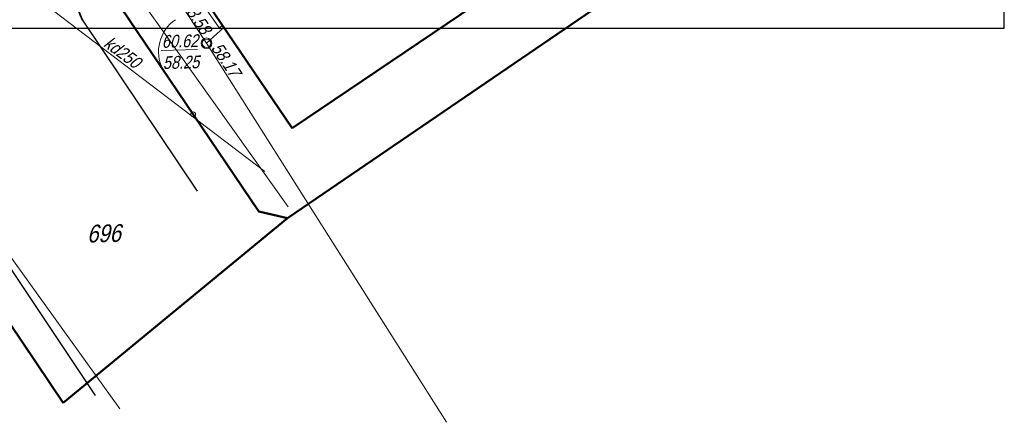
# Model space of a CAD drawing. Header units: metres. Extents: x 5515053 to 5515176, y 5844635 to 5844761.
# Tile 2 of 8: x 5515107 to 5515176, y 5844635 to 5844664. Entities that reach past the tile are written whole.
import ezdxf
from ezdxf.enums import TextEntityAlignment as Align

# ---------------------------------------------------------------- set-up
doc = ezdxf.new("R2010")
doc.units = ezdxf.units.M
doc.header["$LTSCALE"] = 1000
doc.header["$MEASUREMENT"] = 0
for name, pattern in [('0.5_0.5', [1, 0.5, -0.5]), ('1', [0]), ('BUD', [0]), ('GDE', [0]), ('KOJ', [0]), ('UPK', [0]), ('UPT', [0]), ('UPW', [0]), ('WSQ', [1.75, 1.25, -0.5])]:
    doc.linetypes.add(name, pattern=pattern)
doc.layers.get('0').update_dxf_attribs({"color": 250, "linetype": 'CONTINUOUS', "lineweight": 30})
doc.layers.add('!KZ_GRANICE', color=40, linetype='0.5_0.5')
doc.layers.add('!KZ_MAPA', color=253, linetype='0.5_0.5')
for name, color, linetype, lineweight in [('EBU_L_1', 7, '1', 50), ('EDZ_L_1', 30, 'GDE', 50), ('EDZ_T_1', 7, 'CONTINUOUS', 25), ('SDR_L_1', 7, '1', 25), ('SDR_R_L_1', 7, '1', 35), ('SZO_R_L_1', 7, '1', 18), ('UKKA_T_2', 14, 'CONTINUOUS', 18), ('UKKD_R_L_1', 14, '1', 18), ('UKKD_R_T_2', 14, 'CONTINUOUS', 18), ('UKKD_R_T_4', 14, 'CONTINUOUS', 18), ('UKKS_R_L_1', 14, '1', 18), ('UKKS_R_T_6', 14, 'CONTINUOUS', 0), ('UKKS_T_3', 14, 'CONTINUOUS', 18), ('UTTM_L_1', 30, '1', 18), ('UTTM_R_L_1', 30, '1', 18), ('UWWO_R_L_1', 5, '1', 18), ('WUK_L_1', 15, '1', 18)]:
    doc.layers.add(name, color=color, linetype=linetype, lineweight=lineweight)
doc.styles.get("Standard").update_dxf_attribs({"font": 'ARIALN.TTF', "width": 0.75})

# ---------------------------------------------------------------- blocks, each defined once
blk = doc.blocks.new('WLZ')
blk.add_circle((0, 0), 0.3)
blk = doc.blocks.new('UKK')
blk.add_circle((0, 0), 0.375)
blk = doc.blocks.new('MAPA')
at = {"layer": 'EBU_L_1', "color": 251, "linetype": '1'}
blk.add_line((62.296, -104.932), (94.669, -83.059), dxfattribs=at)
at = {"layer": 'EBU_L_1', "color": 251, "linetype": 'BUD', "lineweight": 50}
blk.add_line((62.296, -104.932), (52.893, -91.055), dxfattribs=at)
at = {"layer": 'EDZ_L_1', "color": 251, "linetype": 'GDE'}
for p, q in [((111.2, -77.69), (61.96, -111.29)), ((47.09, -91.8), (59.931, -110.818)), ((46.08, -124.351), (33.04, -104.977)), ((61.96, -111.29), (46.08, -124.351)), ((61.96, -111.29), (59.931, -110.818))]:
    blk.add_line(p, q, dxfattribs=at)
at = {"layer": 'SDR_L_1', "color": 251, "linetype": 'KOJ', "lineweight": 25}
for p, q in [((47.456, -97.292), (55.567, -109.378)), ((48.389, -123.847), (36.32, -105.792))]:
    blk.add_line(p, q, dxfattribs=at)
at = {"layer": 'SDR_R_L_1', "color": 251, "linetype": 'KOJ', "lineweight": 35}
blk.add_arc((52.159, -95.004), 5.23, 135.49736, 205.94403, dxfattribs=at)
at = {"layer": 'SZO_R_L_1', "color": 251, "linetype": '1'}
for p, q in [((53.148, -100.772), (55.291, -103.943)), ((55.291, -103.943), (57.435, -107.114))]:
    blk.add_line(p, q, dxfattribs=at)
blk.add_circle((55.291, -103.943), 0.17, dxfattribs=at)
blk.add_arc((55.571, -99.515), 2.73, 123.9466, 207.41456, dxfattribs=at)
at = {"layer": 'UKKD_R_L_1', "color": 251, "linetype": 'UPK', "lineweight": 18}
blk.add_line((41.735, -93.824), (60.366, -107.987), dxfattribs=at)
at = {"layer": 'UKKS_R_L_1', "color": 251, "linetype": 'UPK', "lineweight": 18}
for q in [(46.72, -84.466), (57.46, -97.792), (73.229, -125.734)]:
    blk.add_line((56.236, -98.92), q, dxfattribs=at)
at = {"layer": 'UTTM_L_1', "color": 251, "linetype": 'UPT', "lineweight": 18}
blk.add_line((50.101, -124.788), (38.382, -108.485), dxfattribs=at)
at = {"layer": 'UTTM_R_L_1', "color": 251, "linetype": 'UPT', "lineweight": 18}
blk.add_line((48.969, -92.196), (62.024, -110.479), dxfattribs=at)
at = {"layer": 'UWWO_R_L_1', "color": 251, "linetype": 'UPW', "lineweight": 18}
for p, q in [((57.121, -97.819), (47.517, -83.918)), ((57.377, -97.664), (57.121, -97.819))]:
    blk.add_line(p, q, dxfattribs=at)
at = {"layer": 'WUK_L_1', "color": 251, "linetype": 'WSQ', "lineweight": 18}
blk.add_line((46.08, -124.351), (33.04, -104.977), dxfattribs=at)
at = {"layer": 'UKKA_T_2', "color": 251, "rotation": 1.322970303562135}
blk.add_blockref('WLZ', (56.236, -98.92), dxfattribs=at)
at = {"layer": 'UKKS_T_3', "color": 251, "rotation": 1.322970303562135}
blk.add_blockref('UKK', (56.236, -98.92), dxfattribs=at)
at = {"layer": 'EDZ_T_1', "color": 251, "oblique": 15}
blk.add_text('696', height=1.25, rotation=1.32297, dxfattribs=at).set_placement((48.964, -112.367), align=Align.MIDDLE)
at = {"layer": 'UKKD_R_T_2', "color": 251, "oblique": 15}
blk.add_text('kd250', height=0.9, rotation=323.6331, dxfattribs=at).set_placement((50.017, -99.924), align=Align.CENTER)
at = {"layer": 'UKKD_R_T_4', "color": 251, "oblique": 15}
blk.add_text('%%U60.62', height=0.9, rotation=1.32297, dxfattribs=at).set_placement((53.072, -99.243))
blk.add_text('58.25', height=0.9, rotation=1.32297, dxfattribs=at).set_placement((53.126, -99.842), align=Align.TOP_LEFT)
at = {"layer": 'UKKS_R_T_6', "color": 251, "oblique": 15}
blk.add_text('58.58', height=0.9, rotation=303.36307, dxfattribs=at).set_placement((55.873, -98.368), align=Align.RIGHT)
blk.add_text('58.17', height=0.9, rotation=303.67307, dxfattribs=at).set_placement((56.524, -99.254))
blk = doc.blocks.new('GRANICE')
at = {"layer": 'EDZ_L_1', "linetype": 'GDE'}
for p, q in [((111.2, -77.69), (61.96, -111.29)), ((47.09, -91.8), (59.931, -110.818)), ((46.08, -124.351), (33.04, -104.977)), ((61.96, -111.29), (46.08, -124.351)), ((61.96, -111.29), (59.931, -110.818))]:
    blk.add_line(p, q, dxfattribs=at)

msp = doc.modelspace()

# ---------------------------------------------------------------- linework, layer by layer
msp.add_lwpolyline([(5515071.277, 5844663.318), (5515176.277, 5844663.318), (5515176.277, 5844737.568), (5515071.277, 5844737.568)], close=True)

# ---------------------------------------------------------------- block references
at = {"layer": '!KZ_GRANICE', "linetype": 'Continuous'}
msp.add_blockref('GRANICE', (5515063.58, 5844761.17), dxfattribs=at)
at = {"layer": '!KZ_MAPA', "linetype": 'Continuous'}
msp.add_blockref('MAPA', (5515063.58, 5844761.17), dxfattribs=at)

doc.saveas('drawing.dxf')
